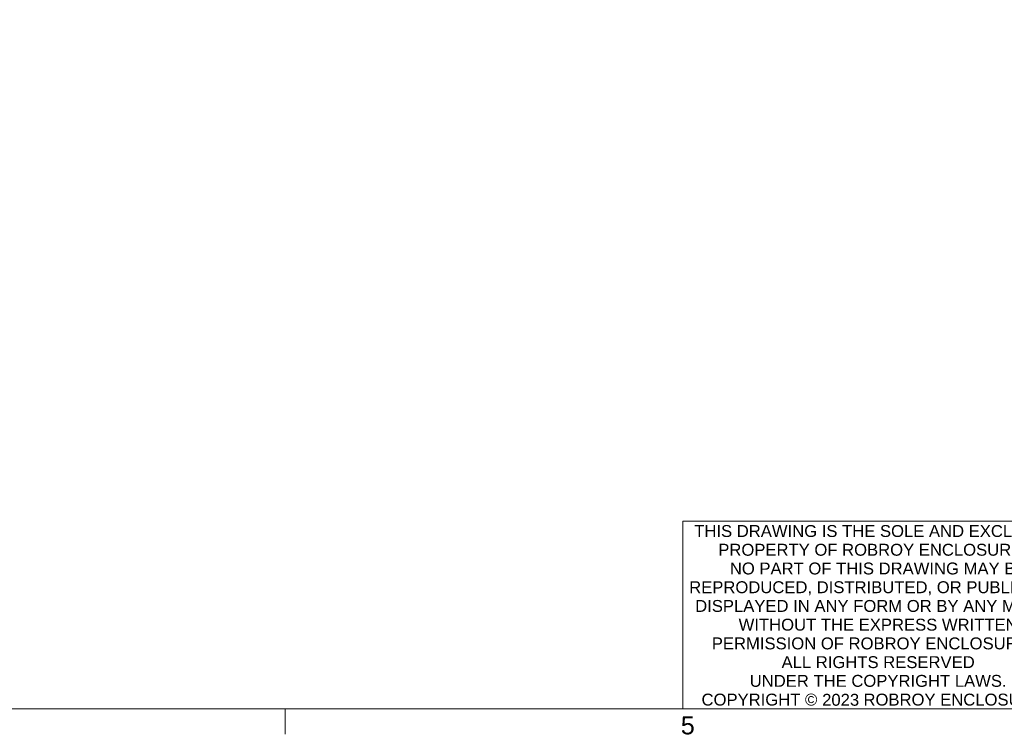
# Model space of a CAD drawing. Header units: inches. Extents: x 0 to 153, y 3 to 96.
# Tile 14 of 132: x 51 to 75, y 4 to 21. Entities that reach past the tile are written whole.
import ezdxf
from ezdxf.enums import TextEntityAlignment as Align

# ---------------------------------------------------------------- set-up
doc = ezdxf.new("R2010")
doc.units = ezdxf.units.IN
doc.header["$LTSCALE"] = 4.5
doc.header["$MEASUREMENT"] = 0
for name, color, linetype, lineweight in [('Border (ANSI)', 7, 'Continuous', 9), ('TITLE', 7, 'Continuous', 9), ('Title (ANSI)', 7, 'Continuous', 9)]:
    doc.layers.add(name, color=color, linetype=linetype, lineweight=lineweight)
doc.styles.add('Note Text (ANSI)', font='arial.ttf')
doc.styles.add('Text Style46', font='arial.ttf')
doc.styles.add('Text Style5', font='arial.ttf')
doc.styles.add('Text Style63', font='arial.ttf')
doc.styles.add('Text Style74', font='tahoma.ttf')
doc.styles.add('Text Style82', font='arial.ttf')

# ---------------------------------------------------------------- blocks, each defined once
blk = doc.blocks.new('Borders Default Border')
at = {"layer": 'Border (ANSI)'}
blk.add_line((12.75, 1), (12.75, 0.865), dxfattribs=at)
at = {"layer": 'Border (ANSI)', "flags": 128}
blk.add_lwpolyline([(0.5, 1), (0.5, 21), (33.5, 21), (33.5, 1), (0.5, 1)], dxfattribs=at)
at = {"layer": 'Border (ANSI)', "insert": (14.8439, 0.8634), "char_height": 0.095, "attachment_point": 7, "style": 'Note Text (ANSI)'}
blk.add_mtext('5', dxfattribs=at)
blk = doc.blocks.new('Title Blocks Stahlin Title Block - D-Size')
at = {"layer": 'TITLE'}
for p, q in [((8.7772, 10.5648), (6.737, 10.5648)), ((6.737, 10.5648), (6.737, 9.5706))]:
    blk.add_line(p, q, dxfattribs=at)
at = {"layer": 'TITLE', "color": 7, "style": 'Text Style5'}
blk.add_attdef('<CUSTOMER>', text='', height=0.12, dxfattribs=at).set_placement((20.7249, 10.0337), align=Align.BOTTOM_LEFT)
for tag, p in [('<DWG_NO>_001', (24.3594, 10.0342)), ('<DESCRIPTION>_001', (20.6903, 9.6043)), ('<PART_NUMBER>_001', (23.5621, 9.6106))]:
    blk.add_attdef(tag, p, '', height=0.12, dxfattribs=at)
at = {"layer": 'Title (ANSI)', "insert": (7.771, 10.5433), "char_height": 0.063, "attachment_point": 2, "line_spacing_factor": 0.944221, "style": 'Note Text (ANSI)'}
blk.add_mtext('\\fArial|b0|i0;{\\H0.0630;THIS DRAWING IS THE SOLE AND EXCLUSIVE\\P}\\fArial|b0|i0;{\\H0.0630;PROPERTY OF ROBROY ENCLOSURES.\\P}\\fArial|b0|i0;{\\H0.0630;NO PART OF THIS DRAWING MAY BE \\P}\\fArial|b0|i0;{\\H0.0630;REPRODUCED, DISTRIBUTED, OR PUBLICALLY \\P}\\fArial|b0|i0;{\\H0.0630;DISPLAYED IN ANY FORM OR BY ANY MEANS \\P}\\fArial|b0|i0;{\\H0.0630;WITHOUT THE EXPRESS WRITTEN \\P}\\fArial|b0|i0;{\\H0.0630;PERMISSION OF ROBROY ENCLOSURES.\\P}\\fArial|b0|i0;{\\H0.0630;ALL RIGHTS RESERVED\\P}\\fArial|b0|i0;{\\H0.0630;UNDER THE COPYRIGHT LAWS.\\P}\\fArial|b0|i0;{\\H0.0630;COPYRIGHT ©          ROBROY ENCLOSURES}', dxfattribs=at)
at = {"layer": 'Title (ANSI)'}
for tag, p, height, style in [('NEMA_RATING_001', (15.2716, 11.6042), 0.08, 'Text Style63'), ('STANDARD_P/N_001', (18.71, 11.5325), 0.095, 'Note Text (ANSI)'), ('IEC_RATING_001', (15.2712, 11.4899), 0.08, 'Text Style63'), ('<DRAWN_BY>_001', (19.181, 10.052), 0.09, 'Text Style46'), ('DATE_001', (19.7591, 10.0476), 0.09, 'Text Style74'), ('YEAR_001', (7.4747, 9.5869), 0.063, 'Text Style82')]:
    blk.add_attdef(tag, p, '', height=height, dxfattribs=dict(at, style=style))
at = {"layer": 'Title (ANSI)', "style": 'Note Text (ANSI)'}
blk.add_attdef('CUSTOMER_DWG', text='', height=0.095, dxfattribs=at).set_placement((18.7099, 11.3825), align=Align.TOP_LEFT)

msp = doc.modelspace()

# ---------------------------------------------------------------- block references
at = {"xscale": 4.5, "yscale": 4.5, "zscale": 4.5}
msp.add_blockref('Borders Default Border', (0, 0), dxfattribs=at)
ref = msp.add_blockref('Title Blocks Stahlin Title Block - D-Size', (36.5271, -38.5676), dxfattribs=dict(xscale=4.5, yscale=4.5, zscale=4.5))
ref.add_attrib('YEAR_001', '2023', (70.163, 4.5733), dxfattribs={"layer": 'Title (ANSI)', "height": 0.2835, "style": 'Text Style82'})

doc.saveas('drawing.dxf')
